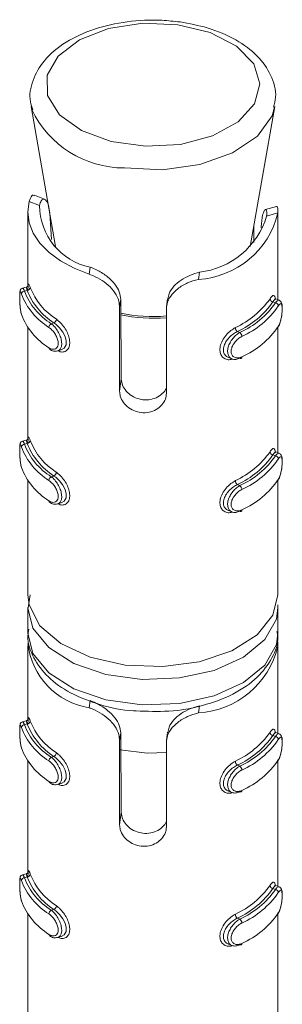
# Model space of a CAD drawing. Header units: millimetres. Extents: x -136 to 1613, y -2821 to -510.
# Tile 9 of 69: x 386 to 395, y -1984 to -1952. Entities that reach past the tile are written whole.
import ezdxf

# ---------------------------------------------------------------- set-up
doc = ezdxf.new("R2010")
doc.units = ezdxf.units.MM

msp = doc.modelspace()

# ---------------------------------------------------------------- linework, layer by layer
at = {"color": 7, "linetype": 'Continuous', "lineweight": 15}
for p, q in [((386.72, -1955.214), (387.508, -1959.697)), ((386.741, -1955.313), (386.72, -1955.214)), ((393.728, -1959.697), (394.517, -1955.214)), ((386.664, -1958.254), (386.995, -1958.386)), ((387.155, -1958.189), (386.833, -1958.061)), ((386.618, -1958.602), (386.618, -1960.966)), ((394.567, -1958.419), (394.217, -1958.515)), ((394.618, -1961.407), (394.618, -1958.606)), ((387.379, -1959.475), (387.319, -1958.63)), ((394.618, -1958.625), (394.255, -1958.725)), ((393.847, -1959.022), (393.847, -1959.576)), ((394.094, -1958.946), (394.082, -1959.101)), ((388.584, -1960.59), (388.616, -1960.359)), ((392.072, -1960.754), (392.105, -1960.522)), ((386.566, -1961.004), (386.447, -1961.037)), ((386.597, -1961.106), (386.513, -1961.129)), ((389.553, -1961.645), (389.589, -1961.393)), ((389.589, -1961.393), (389.608, -1963.944)), ((391.09, -1961.373), (391.055, -1961.621)), ((394.655, -1961.422), (394.546, -1961.378)), ((389.553, -1964.335), (389.553, -1961.645)), ((391.049, -1961.715), (391.049, -1964.404)), ((394.458, -1961.473), (394.535, -1961.504)), ((386.618, -1962.288), (386.618, -1965.865)), ((387.454, -1962.149), (387.369, -1962.172)), ((394.618, -1966.306), (394.618, -1962.276)), ((393.322, -1962.423), (393.399, -1962.454)), ((387.568, -1963.044), (387.687, -1963.012)), ((393.039, -1963.257), (393.148, -1963.301)), ((389.553, -1964.335), (389.608, -1963.944)), ((386.566, -1965.903), (386.447, -1965.936)), ((386.597, -1966.005), (386.513, -1966.028)), ((394.458, -1966.372), (394.535, -1966.403)), ((394.655, -1966.321), (394.546, -1966.277)), ((387.454, -1967.048), (387.369, -1967.071)), ((386.618, -1967.188), (386.618, -1970.85)), ((393.322, -1967.322), (393.399, -1967.353)), ((394.618, -1970.85), (394.618, -1967.175)), ((387.568, -1967.943), (387.687, -1967.911)), ((393.039, -1968.156), (393.148, -1968.2)), ((386.696, -1970.854), (386.633, -1971.272)), ((394.616, -1971.176), (394.618, -1971.259)), ((386.618, -1971.259), (386.618, -1972.075)), ((394.618, -1972.075), (394.618, -1971.259)), ((386.618, -1972.484), (386.618, -1974.847)), ((394.618, -1975.288), (394.618, -1972.488)), ((388.584, -1974.472), (388.616, -1974.24)), ((392.072, -1974.635), (392.105, -1974.403)), ((386.566, -1974.885), (386.447, -1974.918)), ((386.597, -1974.987), (386.513, -1975.01)), ((389.553, -1975.526), (389.589, -1975.274)), ((389.589, -1975.274), (389.608, -1977.825)), ((391.09, -1975.254), (391.055, -1975.502)), ((394.655, -1975.303), (394.546, -1975.259)), ((389.553, -1978.216), (389.553, -1975.526)), ((391.049, -1975.596), (391.049, -1978.286)), ((394.458, -1975.354), (394.535, -1975.385)), ((386.618, -1976.17), (386.618, -1979.747)), ((387.454, -1976.03), (387.369, -1976.053)), ((394.618, -1980.187), (394.618, -1976.157)), ((393.322, -1976.304), (393.399, -1976.335)), ((387.568, -1976.925), (387.687, -1976.893)), ((393.039, -1977.138), (393.148, -1977.182)), ((389.553, -1978.216), (389.608, -1977.825)), ((386.566, -1979.784), (386.447, -1979.817)), ((386.597, -1979.886), (386.513, -1979.909)), ((394.458, -1980.254), (394.535, -1980.284)), ((394.655, -1980.202), (394.546, -1980.158)), ((387.454, -1980.929), (387.369, -1980.952)), ((386.618, -1981.069), (386.618, -1984.732)), ((393.322, -1981.204), (393.399, -1981.234)), ((394.618, -1984.732), (394.618, -1981.056)), ((387.568, -1981.825), (387.687, -1981.792)), ((393.039, -1982.037), (393.148, -1982.081))]:
    msp.add_line(p, q, dxfattribs=at)
at = {"color": 7, "linetype": 'Continuous', "lineweight": 15, "flags": 128}
for points in [[(391.416, -1952.598), (390.292, -1952.552), (389.203, -1952.72), (388.267, -1953.083), (387.587, -1953.601), (387.234, -1954.219), (387.249, -1954.87), (387.628, -1955.482), (388.332, -1955.991), (389.283, -1956.34), (390.379, -1956.491), (391.501, -1956.429), (392.527, -1956.16), (393.346, -1955.713), (393.87, -1955.137), (394.041, -1954.494), (393.842, -1953.854), (393.293, -1953.286), (392.454, -1952.851), (391.416, -1952.598)], [(386.664, -1958.254), (386.618, -1958.595), (386.66, -1958.937), (386.79, -1959.272), (387.004, -1959.592), (387.297, -1959.89), (387.664, -1960.159), (388.096, -1960.395), (388.584, -1960.59)], [(394.549, -1961.385), (394.526, -1961.382), (394.482, -1961.433), (394.458, -1961.473), (394.458, -1961.473), (394.458, -1961.473)], [(387.687, -1963.011), (387.784, -1962.954), (387.84, -1962.848), (387.847, -1962.718), (387.81, -1962.581), (387.737, -1962.44), (387.633, -1962.305), (387.51, -1962.188), (387.454, -1962.149), (387.454, -1962.149), (387.454, -1962.149)], [(393.463, -1963.233), (393.462, -1963.248), (393.459, -1963.26), (393.453, -1963.271), (393.444, -1963.277), (393.435, -1963.281), (393.423, -1963.281), (393.411, -1963.277), (393.399, -1963.27)], [(394.549, -1966.284), (394.526, -1966.281), (394.482, -1966.332), (394.458, -1966.372), (394.458, -1966.372), (394.458, -1966.372)], [(387.687, -1967.911), (387.784, -1967.853), (387.84, -1967.747), (387.847, -1967.618), (387.81, -1967.48), (387.737, -1967.34), (387.633, -1967.204), (387.51, -1967.088), (387.454, -1967.048), (387.454, -1967.048), (387.454, -1967.048)], [(393.463, -1968.132), (393.462, -1968.147), (393.459, -1968.16), (393.453, -1968.17), (393.444, -1968.177), (393.435, -1968.18), (393.423, -1968.18), (393.411, -1968.177), (393.399, -1968.17)], [(386.618, -1970.85), (386.658, -1971.175), (387.004, -1971.84), (387.676, -1972.415), (388.614, -1972.849), (389.733, -1973.102), (390.932, -1973.152), (392.102, -1972.995), (393.139, -1972.643), (393.948, -1972.13), (394.456, -1971.501), (394.618, -1970.85)], [(394.549, -1975.266), (394.526, -1975.263), (394.482, -1975.314), (394.458, -1975.354), (394.458, -1975.354), (394.458, -1975.354)], [(389.571, -1975.815), (390.432, -1975.918), (391.049, -1975.903)], [(387.687, -1976.892), (387.784, -1976.835), (387.84, -1976.729), (387.847, -1976.6), (387.81, -1976.462), (387.737, -1976.322), (387.633, -1976.186), (387.51, -1976.07), (387.454, -1976.03), (387.454, -1976.03), (387.454, -1976.03)], [(393.463, -1977.114), (393.462, -1977.129), (393.459, -1977.142), (393.453, -1977.152), (393.444, -1977.159), (393.435, -1977.162), (393.423, -1977.162), (393.411, -1977.158), (393.399, -1977.151)], [(394.549, -1980.165), (394.526, -1980.162), (394.482, -1980.213), (394.458, -1980.253), (394.458, -1980.254), (394.458, -1980.254)], [(387.687, -1981.792), (387.784, -1981.734), (387.84, -1981.629), (387.847, -1981.499), (387.81, -1981.361), (387.737, -1981.221), (387.633, -1981.085), (387.51, -1980.969), (387.454, -1980.929), (387.454, -1980.929), (387.454, -1980.929)], [(393.463, -1982.013), (393.462, -1982.028), (393.459, -1982.041), (393.453, -1982.051), (393.444, -1982.058), (393.435, -1982.061), (393.423, -1982.061), (393.411, -1982.058), (393.399, -1982.051)]]:
    msp.add_lwpolyline(points, dxfattribs=at)
at = {"color": 8, "linetype": 'Continuous', "lineweight": 15, "flags": 128}
for points in [[(394.512, -1955.239), (394.429, -1955.513), (393.96, -1956.167), (393.164, -1956.705), (392.119, -1957.075), (390.927, -1957.241), (389.705, -1957.185)], [(386.448, -1961.043), (386.464, -1961.043), (386.499, -1961.099), (386.513, -1961.129), (386.513, -1961.129), (386.513, -1961.129)], [(386.448, -1965.942), (386.464, -1965.942), (386.499, -1965.998), (386.513, -1966.028), (386.513, -1966.028), (386.513, -1966.028)], [(394.618, -1971.259), (394.567, -1971.628), (394.203, -1972.283), (393.521, -1972.848), (392.581, -1973.271), (391.466, -1973.515), (390.276, -1973.559), (389.117, -1973.399), (388.09, -1973.048), (387.289, -1972.539), (386.783, -1971.915), (386.618, -1971.269)], [(386.618, -1972.075), (386.783, -1972.732), (387.289, -1973.355), (388.09, -1973.865), (389.117, -1974.216), (390.276, -1974.376), (391.466, -1974.332), (392.581, -1974.087), (393.521, -1973.664), (394.203, -1973.1), (394.567, -1972.444), (394.618, -1972.075)], [(386.448, -1974.924), (386.464, -1974.924), (386.499, -1974.98), (386.513, -1975.01), (386.513, -1975.01), (386.513, -1975.01)], [(386.448, -1979.823), (386.464, -1979.823), (386.499, -1979.879), (386.513, -1979.909), (386.513, -1979.909), (386.513, -1979.909)]]:
    msp.add_lwpolyline(points, dxfattribs=at)
at = {"color": 8, "linetype": 'Continuous', "lineweight": 15}
for centre, radius, start, end in [((389.705, -1953.903), 3.282, 205.4319, 269.9986), ((390.618, -1956.921), 5.076, 258.1987, 274.8618), ((390.618, -1956.857), 5.085, 258.2433, 274.8537)]:
    msp.add_arc(centre, radius, start, end, dxfattribs=at)
at = {"color": 7, "linetype": 'Continuous', "lineweight": 15}
for centre, radius, start, end in [((389.003, -1958.388), 2.009, 179.918, 258.8848), ((391.904, -1957.966), 2.792, 273.4429, 346.3428), ((391.817, -1957.994), 2.545, 276.4829, 343.3027), ((386.517, -1961.232), 0.104, 92.5727, 173.7329), ((388.472, -1960.392), 2.094, 200.5915, 238.2111), ((386.591, -1961.001), 0.104, 273.1615, 353.7538), ((388.643, -1960.299), 2.199, 201.5271, 237.2755), ((388.691, -1960.225), 2.146, 201.5273, 237.2755), ((388.424, -1960.466), 2.147, 200.591, 238.2116), ((392.069, -1959.752), 2.809, 294.9889, 324.7967), ((394.479, -1961.36), 0.115, 185.5746, 259.6004), ((392.105, -1959.813), 2.88, 294.9889, 324.7968), ((392.276, -1959.956), 2.739, 294.2023, 325.5834), ((392.312, -1960.017), 2.809, 294.2022, 325.5835), ((394.516, -1961.616), 0.114, 5.6294, 80.2222), ((388.424, -1961.119), 2.147, 200.591, 238.2116), ((387.389, -1962.022), 0.142, 297.1199, 356.6759), ((387.436, -1962.299), 0.144, 117.8172, 176.784), ((393.419, -1962.292), 0.163, 182.1459, 233.453), ((392.312, -1960.671), 2.809, 294.2022, 325.5835), ((393.298, -1962.585), 0.165, 2.0468, 52.6758), ((387.345, -1962.948), 0.0516, 175.3218, 235.615), ((386.517, -1966.132), 0.104, 92.6017, 173.719), ((388.424, -1965.365), 2.147, 200.591, 238.2116), ((388.472, -1965.292), 2.094, 200.5915, 238.2111), ((386.591, -1965.901), 0.104, 273.1412, 353.7592), ((388.643, -1965.198), 2.199, 201.5271, 237.2755), ((388.691, -1965.125), 2.146, 201.5273, 237.2755), ((392.069, -1964.651), 2.809, 294.9889, 324.7967), ((392.105, -1964.712), 2.88, 294.9889, 324.7968), ((392.276, -1964.855), 2.739, 294.2023, 325.5834), ((394.479, -1966.259), 0.115, 185.569, 259.6196), ((394.516, -1966.515), 0.114, 5.6431, 80.1947), ((388.424, -1966.018), 2.147, 200.591, 238.2116), ((392.312, -1964.917), 2.809, 294.2022, 325.5835), ((387.437, -1967.198), 0.144, 117.8406, 176.7713), ((387.389, -1966.921), 0.142, 297.1031, 356.6819), ((393.419, -1967.191), 0.163, 182.1401, 233.468), ((393.298, -1967.485), 0.165, 2.0586, 52.6549), ((392.312, -1965.57), 2.809, 294.2022, 325.5835), ((387.345, -1967.848), 0.0516, 175.3451, 235.5685), ((388.949, -1972.158), 2.342, 186.1741, 261.0325), ((391.904, -1971.847), 2.792, 273.4429, 346.3428), ((386.517, -1975.113), 0.104, 92.5813, 173.7243), ((388.472, -1974.274), 2.094, 200.5915, 238.2111), ((386.591, -1974.883), 0.104, 273.1412, 353.7592), ((388.643, -1974.18), 2.199, 201.5271, 237.2755), ((388.691, -1974.107), 2.146, 201.5273, 237.2755), ((388.424, -1974.347), 2.147, 200.591, 238.2116), ((392.069, -1973.633), 2.809, 294.9889, 324.7967), ((394.479, -1975.241), 0.115, 185.569, 259.6196), ((392.105, -1973.694), 2.88, 294.9889, 324.7968), ((392.276, -1973.837), 2.739, 294.2023, 325.5834), ((392.312, -1973.899), 2.809, 294.2022, 325.5835), ((394.516, -1975.497), 0.114, 5.6375, 80.2141), ((388.424, -1975), 2.147, 200.591, 238.2116), ((387.389, -1975.903), 0.142, 297.1031, 356.6819), ((387.436, -1976.18), 0.144, 117.824, 176.7772), ((393.419, -1976.173), 0.163, 182.1401, 233.468), ((392.312, -1974.552), 2.809, 294.2022, 325.5835), ((393.298, -1976.466), 0.165, 2.0529, 52.6698), ((387.344, -1976.83), 0.0515, 175.3106, 235.6262), ((386.517, -1980.013), 0.104, 92.5727, 173.7329), ((388.424, -1979.246), 2.147, 200.591, 238.2116), ((388.472, -1979.173), 2.094, 200.5915, 238.2111), ((386.591, -1979.782), 0.104, 273.1615, 353.7538), ((388.643, -1979.079), 2.199, 201.5271, 237.2755), ((388.691, -1979.006), 2.146, 201.5273, 237.2755), ((392.069, -1978.532), 2.809, 294.9889, 324.7967), ((392.105, -1978.593), 2.88, 294.9889, 324.7968), ((392.276, -1978.736), 2.739, 294.2023, 325.5834), ((394.479, -1980.14), 0.115, 185.5746, 259.6004), ((394.516, -1980.397), 0.114, 5.6294, 80.2222), ((388.424, -1979.899), 2.147, 200.591, 238.2116), ((392.312, -1978.798), 2.809, 294.2022, 325.5835), ((387.436, -1981.079), 0.144, 117.8172, 176.784), ((387.389, -1980.803), 0.142, 297.1199, 356.6759), ((393.419, -1981.072), 0.163, 182.1459, 233.453), ((393.298, -1981.366), 0.165, 2.0468, 52.6758), ((392.312, -1979.451), 2.809, 294.2022, 325.5835), ((387.345, -1981.729), 0.0516, 175.3218, 235.615)]:
    msp.add_arc(centre, radius, start, end, dxfattribs=at)
for points, knots in [([(391.485, -1952.511), (391.292, -1952.49), (390.735, -1952.429), (389.784, -1952.474), (388.722, -1952.712), (387.803, -1953.135), (387.126, -1953.701), (386.753, -1954.364), (386.638, -1954.935), (386.749, -1955.239), (386.78, -1955.325)], [0, 0, 0, 0, 0.0790042, 0.228626, 0.3791875, 0.5312469, 0.6857455, 0.8197469, 0.9493138, 1, 1, 1, 1]), ([(394.476, -1955.24), (394.504, -1955.135), (394.595, -1954.793), (394.42, -1954.2), (393.984, -1953.572), (393.289, -1953.056), (392.433, -1952.685), (391.782, -1952.565), (391.485, -1952.511)], [0, 0, 0, 0, 0.081732, 0.264717, 0.444897, 0.634145, 0.832974, 1, 1, 1, 1]), ([(386.664, -1958.254), (386.675, -1958.218), (386.709, -1958.112), (386.773, -1958.035), (386.816, -1958.066), (386.828, -1958.074)], [0, 0, 0, 0, 0.277275, 0.811248, 1, 1, 1, 1]), ([(387.319, -1958.63), (387.308, -1958.544), (387.287, -1958.372), (387.209, -1958.216), (387.12, -1958.165), (387.038, -1958.219), (387.009, -1958.33), (386.995, -1958.386)], [0, 0, 0, 0, 0.201311, 0.402868, 0.601711, 0.799287, 1, 1, 1, 1]), ([(394.255, -1958.725), (394.258, -1958.663), (394.263, -1958.54), (394.22, -1958.494), (394.164, -1958.571), (394.117, -1958.732), (394.101, -1958.881), (394.094, -1958.946)], [0, 0, 0, 0, 0.222583, 0.446185, 0.650789, 0.848167, 1, 1, 1, 1]), ([(394.57, -1958.428), (394.573, -1958.424), (394.59, -1958.404), (394.614, -1958.47), (394.617, -1958.576), (394.618, -1958.625)], [0, 0, 0, 0, 0.110812, 0.582854, 1, 1, 1, 1]), ([(388.616, -1960.359), (388.695, -1960.392), (388.883, -1960.471), (389.17, -1960.656), (389.411, -1960.898), (389.56, -1961.15), (389.579, -1961.314), (389.589, -1961.393)], [0, 0, 0, 0, 0.173195, 0.407729, 0.615903, 0.813561, 1, 1, 1, 1]), ([(389.553, -1961.645), (389.548, -1961.579), (389.535, -1961.422), (389.413, -1961.174), (389.198, -1960.931), (388.921, -1960.734), (388.708, -1960.634), (388.597, -1960.595), (388.584, -1960.59)], [0, 0, 0, 0, 0.147078, 0.351351, 0.555296, 0.760036, 0.971376, 1, 1, 1, 1]), ([(392.072, -1960.754), (391.957, -1960.786), (391.725, -1960.851), (391.409, -1961.039), (391.178, -1961.276), (391.064, -1961.511), (391.053, -1961.658), (391.049, -1961.715)], [0, 0, 0, 0, 0.227112, 0.454909, 0.667255, 0.87213, 1, 1, 1, 1]), ([(391.102, -1961.375), (391.109, -1961.32), (391.128, -1961.179), (391.277, -1960.968), (391.513, -1960.767), (391.805, -1960.612), (392.004, -1960.552), (392.105, -1960.522)], [0, 0, 0, 0, 0.14125, 0.357964, 0.57176, 0.784194, 1, 1, 1, 1]), ([(386.448, -1961.037), (386.446, -1961.038), (386.431, -1961.039), (386.409, -1961.055), (386.387, -1961.078), (386.375, -1961.102), (386.367, -1961.129), (386.361, -1961.173), (386.358, -1961.255), (386.359, -1961.393), (386.364, -1961.545), (386.378, -1961.702), (386.395, -1961.823), (386.413, -1961.874), (386.418, -1961.889)], [0, 0, 0, 0, 0.00581, 0.043096, 0.075142, 0.106564, 0.142652, 0.213764, 0.3668, 0.496311, 0.631105, 0.772683, 0.930129, 1, 1, 1, 1]), ([(386.414, -1961.221), (386.411, -1961.212), (386.4, -1961.177), (386.383, -1961.14), (386.369, -1961.136), (386.362, -1961.174), (386.358, -1961.249), (386.358, -1961.36), (386.362, -1961.497), (386.372, -1961.642), (386.389, -1961.778), (386.406, -1961.842), (386.414, -1961.874)], [0, 0, 0, 0, 0.037281, 0.149828, 0.256292, 0.356428, 0.453446, 0.553207, 0.66, 0.772416, 0.885915, 1, 1, 1, 1]), ([(386.624, -1960.99), (386.625, -1960.975), (386.627, -1960.949), (386.629, -1960.943), (386.625, -1960.958), (386.608, -1960.981), (386.587, -1960.999), (386.57, -1961.002), (386.565, -1961.002)], [0, 0, 0, 0, 0.3493289, 0.5757852, 0.7144516, 0.8254573, 0.9531692, 1, 1, 1, 1]), ([(386.597, -1961.106), (386.597, -1961.106), (386.59, -1961.074), (386.575, -1961.027), (386.567, -1960.993), (386.566, -1961.004), (386.566, -1961.004)], [0, 0, 0, 0, 0.000175, 0.470415, 0.993616, 1, 1, 1, 1]), ([(386.622, -1961.096), (386.622, -1961.082), (386.622, -1961.011), (386.626, -1960.935), (386.637, -1960.89), (386.659, -1960.916), (386.684, -1960.982), (386.695, -1961.013)], [0, 0, 0, 0, 0.058485, 0.297693, 0.543507, 0.784236, 1, 1, 1, 1]), ([(394.365, -1961.371), (394.375, -1961.355), (394.41, -1961.304), (394.459, -1961.26), (394.5, -1961.272), (394.523, -1961.322), (394.527, -1961.383), (394.529, -1961.402)], [0, 0, 0, 0, 0.121533, 0.390909, 0.646894, 0.888415, 1, 1, 1, 1]), ([(394.62, -1962.283), (394.63, -1962.269), (394.664, -1962.219), (394.705, -1962.088), (394.739, -1961.92), (394.756, -1961.756), (394.757, -1961.611), (394.743, -1961.523), (394.71, -1961.453), (394.671, -1961.432), (394.655, -1961.423)], [0, 0, 0, 0, 0.070089, 0.244466, 0.398439, 0.539872, 0.689516, 0.850076, 0.937968, 1, 1, 1, 1]), ([(394.629, -1962.258), (394.635, -1962.249), (394.656, -1962.212), (394.69, -1962.127), (394.722, -1961.999), (394.743, -1961.867), (394.754, -1961.741), (394.753, -1961.633), (394.741, -1961.555), (394.715, -1961.522), (394.678, -1961.536), (394.645, -1961.582), (394.629, -1961.605)], [0, 0, 0, 0, 0.037287, 0.149823, 0.256289, 0.356425, 0.453444, 0.553204, 0.659997, 0.772411, 0.885914, 1, 1, 1, 1]), ([(387.293, -1962.944), (387.304, -1962.951), (387.346, -1962.977), (387.419, -1962.999), (387.5, -1962.985), (387.559, -1962.933), (387.591, -1962.849), (387.59, -1962.739), (387.552, -1962.611), (387.481, -1962.483), (387.39, -1962.367), (387.326, -1962.316), (387.293, -1962.291)], [0, 0, 0, 0, 0.037284, 0.149824, 0.256288, 0.356426, 0.453444, 0.553205, 0.659999, 0.772414, 0.885914, 1, 1, 1, 1]), ([(393.322, -1962.423), (393.322, -1962.423), (393.279, -1962.443), (393.186, -1962.497), (393.052, -1962.614), (392.939, -1962.759), (392.874, -1962.912), (392.866, -1963.052), (392.911, -1963.163), (392.974, -1963.232), (393.026, -1963.247), (393.041, -1963.251)], [0, 0, 0, 0, 0.000048, 0.13136, 0.277466, 0.424935, 0.56619, 0.696482, 0.821035, 0.949269, 1, 1, 1, 1]), ([(393.399, -1963.27), (393.399, -1963.27), (393.355, -1963.294), (393.267, -1963.324), (393.147, -1963.311), (393.055, -1963.243), (393.007, -1963.132), (393.005, -1962.996), (393.046, -1962.852), (393.122, -1962.709), (393.229, -1962.577), (393.327, -1962.496), (393.385, -1962.462), (393.399, -1962.454), (393.399, -1962.454)], [0, 0, 0, 0, 0.000038, 0.112215, 0.224487, 0.337093, 0.445586, 0.547534, 0.646175, 0.746786, 0.852424, 0.963249, 0.999962, 1, 1, 1, 1]), ([(393.463, -1962.579), (393.451, -1962.586), (393.402, -1962.612), (393.317, -1962.676), (393.223, -1962.78), (393.155, -1962.893), (393.119, -1963.008), (393.12, -1963.117), (393.163, -1963.208), (393.244, -1963.262), (393.349, -1963.276), (393.425, -1963.247), (393.463, -1963.233)], [0, 0, 0, 0, 0.0372821, 0.14983, 0.2562923, 0.3564302, 0.4534475, 0.5532076, 0.6600013, 0.7724132, 0.8859165, 1, 1, 1, 1]), ([(387.319, -1962.987), (387.337, -1963), (387.391, -1963.04), (387.484, -1963.063), (387.545, -1963.044), (387.565, -1963.038)], [0, 0, 0, 0, 0.257242, 0.758577, 1, 1, 1, 1]), ([(389.608, -1963.944), (389.616, -1964.01), (389.633, -1964.14), (389.756, -1964.333), (389.939, -1964.492), (390.172, -1964.594), (390.426, -1964.623), (390.673, -1964.574), (390.879, -1964.456), (391.007, -1964.334), (391.034, -1964.256), (391.039, -1964.243)], [0, 0, 0, 0, 0.1202201, 0.2404955, 0.3618417, 0.4850467, 0.6077563, 0.7292241, 0.8512274, 0.9744882, 1, 1, 1, 1]), ([(391.049, -1964.404), (391.045, -1964.448), (391.036, -1964.559), (390.95, -1964.733), (390.784, -1964.897), (390.561, -1965.004), (390.309, -1965.036), (390.059, -1964.989), (389.837, -1964.871), (389.666, -1964.698), (389.569, -1964.508), (389.558, -1964.386), (389.553, -1964.335)], [0, 0, 0, 0, 0.067536, 0.172848, 0.279379, 0.387326, 0.494685, 0.600407, 0.705956, 0.813029, 0.921036, 1, 1, 1, 1]), ([(386.624, -1965.89), (386.625, -1965.874), (386.627, -1965.849), (386.629, -1965.842), (386.625, -1965.858), (386.608, -1965.88), (386.587, -1965.898), (386.57, -1965.901), (386.565, -1965.901)], [0, 0, 0, 0, 0.349335, 0.575795, 0.714464, 0.825471, 0.953182, 1, 1, 1, 1]), ([(386.622, -1965.995), (386.622, -1965.981), (386.622, -1965.911), (386.626, -1965.834), (386.637, -1965.789), (386.659, -1965.815), (386.684, -1965.881), (386.695, -1965.912)], [0, 0, 0, 0, 0.058452, 0.297696, 0.543514, 0.784232, 1, 1, 1, 1]), ([(386.448, -1965.937), (386.446, -1965.937), (386.431, -1965.938), (386.409, -1965.954), (386.387, -1965.977), (386.375, -1966.001), (386.367, -1966.028), (386.361, -1966.072), (386.358, -1966.154), (386.359, -1966.292), (386.364, -1966.444), (386.378, -1966.601), (386.395, -1966.722), (386.413, -1966.773), (386.418, -1966.788)], [0, 0, 0, 0, 0.005818, 0.043088, 0.075134, 0.10658, 0.142667, 0.213754, 0.366814, 0.496323, 0.631091, 0.772686, 0.93013, 1, 1, 1, 1]), ([(386.414, -1966.12), (386.411, -1966.111), (386.4, -1966.076), (386.383, -1966.039), (386.369, -1966.035), (386.362, -1966.073), (386.358, -1966.149), (386.358, -1966.259), (386.362, -1966.397), (386.372, -1966.542), (386.389, -1966.677), (386.406, -1966.741), (386.414, -1966.773)], [0, 0, 0, 0, 0.037281, 0.149828, 0.256279, 0.356415, 0.453455, 0.553215, 0.659987, 0.77242, 0.885919, 1, 1, 1, 1]), ([(386.597, -1966.005), (386.597, -1966.005), (386.59, -1965.974), (386.575, -1965.926), (386.567, -1965.893), (386.566, -1965.903), (386.566, -1965.904)], [0, 0, 0, 0, 0.000175, 0.470421, 0.993616, 1, 1, 1, 1]), ([(394.365, -1966.27), (394.375, -1966.255), (394.41, -1966.203), (394.459, -1966.16), (394.5, -1966.171), (394.523, -1966.221), (394.527, -1966.282), (394.529, -1966.301)], [0, 0, 0, 0, 0.121537, 0.390921, 0.646915, 0.888411, 1, 1, 1, 1]), ([(394.62, -1967.182), (394.63, -1967.168), (394.664, -1967.118), (394.705, -1966.987), (394.739, -1966.819), (394.756, -1966.655), (394.757, -1966.511), (394.743, -1966.422), (394.71, -1966.352), (394.671, -1966.331), (394.655, -1966.323)], [0, 0, 0, 0, 0.07009, 0.24448, 0.398456, 0.539891, 0.689537, 0.850074, 0.937967, 1, 1, 1, 1]), ([(394.629, -1967.157), (394.635, -1967.148), (394.656, -1967.111), (394.69, -1967.026), (394.722, -1966.898), (394.743, -1966.766), (394.754, -1966.641), (394.753, -1966.532), (394.741, -1966.454), (394.715, -1966.421), (394.678, -1966.435), (394.645, -1966.481), (394.629, -1966.504)], [0, 0, 0, 0, 0.037286, 0.149827, 0.25628, 0.356415, 0.453455, 0.553215, 0.659986, 0.772416, 0.885918, 1, 1, 1, 1]), ([(387.293, -1967.843), (387.304, -1967.85), (387.346, -1967.877), (387.419, -1967.898), (387.5, -1967.884), (387.559, -1967.832), (387.591, -1967.749), (387.59, -1967.638), (387.552, -1967.51), (387.481, -1967.382), (387.39, -1967.267), (387.326, -1967.216), (387.293, -1967.19)], [0, 0, 0, 0, 0.0372825, 0.1498276, 0.2562783, 0.3564157, 0.453455, 0.5532154, 0.6599873, 0.7724189, 0.8859186, 1, 1, 1, 1]), ([(393.322, -1967.322), (393.322, -1967.322), (393.279, -1967.342), (393.186, -1967.397), (393.052, -1967.513), (392.939, -1967.658), (392.874, -1967.811), (392.866, -1967.952), (392.911, -1968.062), (392.974, -1968.132), (393.026, -1968.146), (393.041, -1968.15)], [0, 0, 0, 0, 0.000048, 0.131363, 0.277468, 0.424919, 0.566174, 0.696489, 0.821042, 0.949255, 1, 1, 1, 1]), ([(393.399, -1968.17), (393.399, -1968.17), (393.355, -1968.193), (393.267, -1968.223), (393.147, -1968.21), (393.055, -1968.143), (393.007, -1968.031), (393.005, -1967.896), (393.046, -1967.752), (393.122, -1967.609), (393.229, -1967.477), (393.327, -1967.395), (393.385, -1967.361), (393.399, -1967.353), (393.399, -1967.353)], [0, 0, 0, 0, 0.000038, 0.112215, 0.224486, 0.337106, 0.445581, 0.547548, 0.646171, 0.746797, 0.852423, 0.963248, 0.999962, 1, 1, 1, 1]), ([(393.463, -1967.479), (393.451, -1967.485), (393.402, -1967.511), (393.317, -1967.576), (393.223, -1967.679), (393.155, -1967.792), (393.119, -1967.908), (393.12, -1968.017), (393.163, -1968.107), (393.244, -1968.161), (393.349, -1968.175), (393.425, -1968.146), (393.463, -1968.132)], [0, 0, 0, 0, 0.037282, 0.14983, 0.256279, 0.356417, 0.453456, 0.553216, 0.659988, 0.772417, 0.88592, 1, 1, 1, 1]), ([(387.319, -1967.886), (387.337, -1967.899), (387.391, -1967.939), (387.484, -1967.963), (387.545, -1967.944), (387.565, -1967.937)], [0, 0, 0, 0, 0.2572417, 0.7585768, 1, 1, 1, 1]), ([(386.653, -1971.954), (386.639, -1972.025), (386.578, -1972.335), (386.782, -1972.888), (387.244, -1973.508), (387.968, -1974.025), (388.906, -1974.383), (389.652, -1974.566), (390.053, -1974.567), (390.079, -1974.567)], [0, 0, 0, 0, 0.0527278, 0.2311377, 0.408198, 0.5948234, 0.7899437, 0.9863277, 1, 1, 1, 1]), ([(390.079, -1974.567), (390.429, -1974.582), (391.154, -1974.614), (392.233, -1974.421), (393.212, -1974.055), (393.976, -1973.531), (394.444, -1972.901), (394.652, -1972.369), (394.598, -1972.081), (394.587, -1972.022)], [0, 0, 0, 0, 0.155606, 0.323312, 0.4922677, 0.6636379, 0.8167211, 0.9623193, 1, 1, 1, 1]), ([(394.583, -1972.307), (394.594, -1972.321), (394.615, -1972.348), (394.617, -1972.454), (394.618, -1972.507)], [0, 0, 0, 0, 0.502537, 1, 1, 1, 1]), ([(388.616, -1974.24), (388.695, -1974.274), (388.883, -1974.352), (389.17, -1974.537), (389.411, -1974.779), (389.56, -1975.031), (389.579, -1975.195), (389.589, -1975.274)], [0, 0, 0, 0, 0.173199, 0.407726, 0.615902, 0.813578, 1, 1, 1, 1]), ([(389.553, -1975.526), (389.548, -1975.46), (389.535, -1975.304), (389.413, -1975.055), (389.198, -1974.812), (388.921, -1974.615), (388.708, -1974.515), (388.597, -1974.476), (388.584, -1974.472)], [0, 0, 0, 0, 0.147078, 0.351351, 0.555296, 0.760036, 0.971376, 1, 1, 1, 1]), ([(392.072, -1974.635), (391.957, -1974.667), (391.725, -1974.733), (391.409, -1974.921), (391.178, -1975.158), (391.064, -1975.392), (391.053, -1975.539), (391.049, -1975.596)], [0, 0, 0, 0, 0.227112, 0.454909, 0.667255, 0.87213, 1, 1, 1, 1]), ([(391.102, -1975.256), (391.109, -1975.201), (391.128, -1975.061), (391.277, -1974.849), (391.513, -1974.648), (391.805, -1974.494), (392.004, -1974.434), (392.105, -1974.403)], [0, 0, 0, 0, 0.141269, 0.357964, 0.571759, 0.784193, 1, 1, 1, 1]), ([(386.448, -1974.919), (386.446, -1974.919), (386.431, -1974.92), (386.409, -1974.936), (386.387, -1974.959), (386.375, -1974.983), (386.367, -1975.01), (386.361, -1975.054), (386.358, -1975.136), (386.359, -1975.274), (386.364, -1975.426), (386.378, -1975.583), (386.395, -1975.704), (386.413, -1975.755), (386.418, -1975.77)], [0, 0, 0, 0, 0.00581, 0.043095, 0.075141, 0.106587, 0.142674, 0.21376, 0.366793, 0.496327, 0.631095, 0.772688, 0.93013, 1, 1, 1, 1]), ([(386.624, -1974.872), (386.625, -1974.856), (386.627, -1974.831), (386.629, -1974.824), (386.625, -1974.84), (386.608, -1974.862), (386.587, -1974.88), (386.57, -1974.883), (386.565, -1974.883)], [0, 0, 0, 0, 0.349325, 0.575834, 0.714471, 0.825476, 0.953183, 1, 1, 1, 1]), ([(386.597, -1974.987), (386.597, -1974.987), (386.59, -1974.956), (386.575, -1974.908), (386.567, -1974.875), (386.566, -1974.885), (386.566, -1974.886)], [0, 0, 0, 0, 0.000175, 0.470415, 0.993616, 1, 1, 1, 1]), ([(386.622, -1974.977), (386.622, -1974.963), (386.622, -1974.893), (386.626, -1974.816), (386.637, -1974.771), (386.659, -1974.797), (386.684, -1974.863), (386.695, -1974.894)], [0, 0, 0, 0, 0.058485, 0.297694, 0.54351, 0.78424, 1, 1, 1, 1]), ([(386.414, -1975.102), (386.411, -1975.093), (386.4, -1975.058), (386.383, -1975.021), (386.369, -1975.017), (386.362, -1975.055), (386.358, -1975.131), (386.358, -1975.241), (386.362, -1975.379), (386.372, -1975.524), (386.389, -1975.659), (386.406, -1975.723), (386.414, -1975.755)], [0, 0, 0, 0, 0.037282, 0.149824, 0.256288, 0.356425, 0.453443, 0.553204, 0.659999, 0.772415, 0.885915, 1, 1, 1, 1]), ([(394.365, -1975.252), (394.375, -1975.236), (394.41, -1975.185), (394.459, -1975.141), (394.5, -1975.153), (394.523, -1975.203), (394.527, -1975.264), (394.529, -1975.283)], [0, 0, 0, 0, 0.1215356, 0.3909048, 0.6469186, 0.8884125, 1, 1, 1, 1]), ([(394.62, -1976.164), (394.63, -1976.15), (394.664, -1976.1), (394.705, -1975.969), (394.739, -1975.801), (394.756, -1975.637), (394.757, -1975.493), (394.743, -1975.404), (394.71, -1975.334), (394.671, -1975.313), (394.655, -1975.305)], [0, 0, 0, 0, 0.070091, 0.244467, 0.398441, 0.539873, 0.689518, 0.850052, 0.937968, 1, 1, 1, 1]), ([(394.629, -1976.139), (394.635, -1976.13), (394.656, -1976.093), (394.69, -1976.008), (394.722, -1975.88), (394.743, -1975.748), (394.754, -1975.623), (394.753, -1975.514), (394.741, -1975.436), (394.715, -1975.403), (394.678, -1975.417), (394.645, -1975.463), (394.629, -1975.486)], [0, 0, 0, 0, 0.0372856, 0.1498261, 0.2562789, 0.3564318, 0.4534492, 0.5532087, 0.6600004, 0.7724131, 0.8859148, 1, 1, 1, 1]), ([(387.293, -1976.825), (387.304, -1976.832), (387.346, -1976.859), (387.419, -1976.88), (387.5, -1976.866), (387.559, -1976.814), (387.591, -1976.731), (387.59, -1976.62), (387.552, -1976.492), (387.481, -1976.364), (387.39, -1976.249), (387.326, -1976.198), (387.293, -1976.172)], [0, 0, 0, 0, 0.037282, 0.149827, 0.256277, 0.356432, 0.453449, 0.553209, 0.660002, 0.772416, 0.885915, 1, 1, 1, 1]), ([(393.322, -1976.304), (393.322, -1976.304), (393.279, -1976.324), (393.186, -1976.379), (393.052, -1976.495), (392.939, -1976.64), (392.874, -1976.793), (392.866, -1976.934), (392.911, -1977.044), (392.974, -1977.113), (393.026, -1977.128), (393.041, -1977.132)], [0, 0, 0, 0, 0.000048, 0.13136, 0.277466, 0.424935, 0.56619, 0.696505, 0.821036, 0.949269, 1, 1, 1, 1]), ([(393.399, -1977.151), (393.399, -1977.151), (393.355, -1977.175), (393.267, -1977.205), (393.147, -1977.192), (393.055, -1977.125), (393.007, -1977.013), (393.005, -1976.878), (393.046, -1976.734), (393.122, -1976.59), (393.229, -1976.459), (393.327, -1976.377), (393.385, -1976.343), (393.399, -1976.335), (393.399, -1976.335)], [0, 0, 0, 0, 0.000038, 0.112212, 0.224492, 0.337098, 0.44559, 0.547538, 0.646162, 0.746787, 0.852424, 0.963249, 0.999962, 1, 1, 1, 1]), ([(393.463, -1976.46), (393.451, -1976.467), (393.402, -1976.493), (393.317, -1976.558), (393.223, -1976.661), (393.155, -1976.774), (393.119, -1976.89), (393.12, -1976.999), (393.163, -1977.089), (393.244, -1977.143), (393.349, -1977.157), (393.425, -1977.128), (393.463, -1977.114)], [0, 0, 0, 0, 0.037284, 0.149826, 0.256289, 0.356427, 0.453445, 0.553205, 0.66, 0.772412, 0.885916, 1, 1, 1, 1]), ([(387.319, -1976.868), (387.337, -1976.881), (387.391, -1976.921), (387.484, -1976.945), (387.545, -1976.926), (387.565, -1976.919)], [0, 0, 0, 0, 0.257242, 0.758577, 1, 1, 1, 1]), ([(389.608, -1977.825), (389.616, -1977.891), (389.633, -1978.021), (389.756, -1978.214), (389.939, -1978.373), (390.172, -1978.476), (390.426, -1978.504), (390.673, -1978.456), (390.879, -1978.337), (391.007, -1978.215), (391.034, -1978.137), (391.039, -1978.124)], [0, 0, 0, 0, 0.12022, 0.240508, 0.361845, 0.48505, 0.60776, 0.729232, 0.851227, 0.974488, 1, 1, 1, 1]), ([(391.049, -1978.286), (391.045, -1978.329), (391.036, -1978.44), (390.95, -1978.615), (390.784, -1978.778), (390.561, -1978.885), (390.309, -1978.918), (390.059, -1978.871), (389.837, -1978.753), (389.666, -1978.579), (389.569, -1978.389), (389.558, -1978.267), (389.553, -1978.216)], [0, 0, 0, 0, 0.0675489, 0.1728487, 0.27938, 0.3873267, 0.4946854, 0.6004075, 0.7059562, 0.8130288, 0.9210358, 1, 1, 1, 1]), ([(386.624, -1979.771), (386.625, -1979.755), (386.627, -1979.73), (386.629, -1979.724), (386.625, -1979.739), (386.608, -1979.761), (386.587, -1979.779), (386.57, -1979.782), (386.565, -1979.783)], [0, 0, 0, 0, 0.3493289, 0.5757852, 0.7144516, 0.8254573, 0.9531692, 1, 1, 1, 1]), ([(386.622, -1979.876), (386.622, -1979.862), (386.622, -1979.792), (386.626, -1979.715), (386.637, -1979.67), (386.659, -1979.696), (386.684, -1979.762), (386.695, -1979.793)], [0, 0, 0, 0, 0.058485, 0.29769, 0.543527, 0.784238, 1, 1, 1, 1]), ([(386.448, -1979.818), (386.446, -1979.818), (386.431, -1979.82), (386.409, -1979.835), (386.387, -1979.858), (386.375, -1979.883), (386.367, -1979.909), (386.361, -1979.953), (386.358, -1980.036), (386.359, -1980.173), (386.364, -1980.325), (386.378, -1980.482), (386.395, -1980.603), (386.413, -1980.654), (386.418, -1980.67)], [0, 0, 0, 0, 0.00581, 0.043096, 0.075142, 0.106564, 0.142652, 0.213764, 0.3668, 0.496311, 0.631105, 0.772683, 0.930129, 1, 1, 1, 1]), ([(386.414, -1980.001), (386.411, -1979.993), (386.4, -1979.958), (386.383, -1979.921), (386.369, -1979.916), (386.362, -1979.954), (386.358, -1980.03), (386.358, -1980.14), (386.362, -1980.278), (386.372, -1980.423), (386.389, -1980.558), (386.406, -1980.622), (386.414, -1980.655)], [0, 0, 0, 0, 0.037281, 0.149827, 0.256278, 0.356432, 0.453449, 0.553209, 0.660002, 0.772417, 0.885916, 1, 1, 1, 1]), ([(386.597, -1979.886), (386.597, -1979.886), (386.59, -1979.855), (386.575, -1979.807), (386.567, -1979.774), (386.566, -1979.785), (386.566, -1979.785)], [0, 0, 0, 0, 0.000175, 0.470415, 0.993616, 1, 1, 1, 1]), ([(394.365, -1980.152), (394.375, -1980.136), (394.41, -1980.084), (394.459, -1980.041), (394.5, -1980.053), (394.523, -1980.103), (394.527, -1980.163), (394.529, -1980.182)], [0, 0, 0, 0, 0.121533, 0.390909, 0.646894, 0.888415, 1, 1, 1, 1]), ([(394.62, -1981.064), (394.63, -1981.049), (394.664, -1980.999), (394.705, -1980.868), (394.739, -1980.7), (394.756, -1980.537), (394.757, -1980.392), (394.743, -1980.303), (394.71, -1980.233), (394.671, -1980.212), (394.655, -1980.204)], [0, 0, 0, 0, 0.070089, 0.244466, 0.398439, 0.539872, 0.689516, 0.850076, 0.937968, 1, 1, 1, 1]), ([(394.629, -1981.039), (394.635, -1981.029), (394.656, -1980.992), (394.69, -1980.907), (394.722, -1980.779), (394.743, -1980.647), (394.754, -1980.522), (394.753, -1980.413), (394.741, -1980.335), (394.715, -1980.303), (394.678, -1980.316), (394.645, -1980.362), (394.629, -1980.385)], [0, 0, 0, 0, 0.037287, 0.149823, 0.256289, 0.356425, 0.453444, 0.553204, 0.659997, 0.772411, 0.885914, 1, 1, 1, 1]), ([(387.293, -1981.725), (387.304, -1981.731), (387.346, -1981.758), (387.419, -1981.779), (387.5, -1981.765), (387.559, -1981.713), (387.591, -1981.63), (387.59, -1981.52), (387.552, -1981.391), (387.481, -1981.263), (387.39, -1981.148), (387.326, -1981.097), (387.293, -1981.071)], [0, 0, 0, 0, 0.037284, 0.149824, 0.256288, 0.356426, 0.453444, 0.553205, 0.659999, 0.772414, 0.885914, 1, 1, 1, 1]), ([(393.322, -1981.204), (393.322, -1981.204), (393.279, -1981.223), (393.186, -1981.278), (393.052, -1981.394), (392.939, -1981.539), (392.874, -1981.692), (392.866, -1981.833), (392.911, -1981.944), (392.974, -1982.013), (393.026, -1982.027), (393.041, -1982.031)], [0, 0, 0, 0, 0.000048, 0.13136, 0.277465, 0.424934, 0.566167, 0.696482, 0.821036, 0.949269, 1, 1, 1, 1]), ([(393.399, -1982.051), (393.399, -1982.051), (393.355, -1982.074), (393.267, -1982.104), (393.147, -1982.091), (393.055, -1982.024), (393.007, -1981.912), (393.005, -1981.777), (393.046, -1981.633), (393.122, -1981.49), (393.229, -1981.358), (393.327, -1981.276), (393.385, -1981.242), (393.399, -1981.234), (393.399, -1981.234)], [0, 0, 0, 0, 0.000038, 0.112215, 0.224487, 0.337093, 0.445586, 0.547534, 0.646175, 0.746786, 0.852424, 0.963249, 0.999962, 1, 1, 1, 1]), ([(393.463, -1981.36), (393.451, -1981.366), (393.402, -1981.392), (393.317, -1981.457), (393.223, -1981.56), (393.155, -1981.674), (393.119, -1981.789), (393.12, -1981.898), (393.163, -1981.988), (393.244, -1982.043), (393.349, -1982.056), (393.425, -1982.027), (393.463, -1982.013)], [0, 0, 0, 0, 0.037282, 0.149829, 0.256278, 0.356434, 0.45345, 0.55321, 0.660003, 0.772414, 0.885917, 1, 1, 1, 1]), ([(387.319, -1981.767), (387.337, -1981.781), (387.391, -1981.82), (387.484, -1981.844), (387.545, -1981.825), (387.565, -1981.819)], [0, 0, 0, 0, 0.257231, 0.758542, 1, 1, 1, 1])]:
    msp.add_open_spline(points, degree=3, knots=knots, dxfattribs=at)
at = {"color": 8, "linetype": 'Continuous', "lineweight": 15}
for points, knots in [([(394.535, -1961.504), (394.535, -1961.504), (394.557, -1961.472), (394.601, -1961.429), (394.642, -1961.406), (394.655, -1961.422), (394.655, -1961.423)], [0, 0, 0, 0, 0.000156, 0.490546, 0.98133, 1, 1, 1, 1]), ([(387.531, -1962.03), (387.551, -1962.046), (387.617, -1962.095), (387.727, -1962.211), (387.842, -1962.377), (387.923, -1962.551), (387.964, -1962.723), (387.957, -1962.883), (387.895, -1963.011), (387.788, -1963.077), (387.678, -1963.085), (387.611, -1963.05), (387.59, -1963.038)], [0, 0, 0, 0, 0.052486, 0.168825, 0.279378, 0.383683, 0.486315, 0.594201, 0.710113, 0.829227, 0.945875, 1, 1, 1, 1]), ([(387.369, -1962.172), (387.369, -1962.172), (387.406, -1962.199), (387.48, -1962.271), (387.582, -1962.413), (387.66, -1962.575), (387.702, -1962.735), (387.703, -1962.873), (387.667, -1962.974), (387.618, -1963.032), (387.577, -1963.037), (387.565, -1963.038)], [0, 0, 0, 0, 0.000048, 0.142335, 0.28474, 0.427571, 0.565185, 0.694498, 0.819593, 0.947228, 1, 1, 1, 1]), ([(393.147, -1963.311), (393.106, -1963.319), (393.015, -1963.336), (392.895, -1963.288), (392.802, -1963.195), (392.756, -1963.06), (392.764, -1962.893), (392.834, -1962.709), (392.957, -1962.532), (393.106, -1962.387), (393.208, -1962.326), (393.256, -1962.298)], [0, 0, 0, 0, 0.091778, 0.20568, 0.313122, 0.418853, 0.529997, 0.649409, 0.772119, 0.89229, 1, 1, 1, 1]), ([(394.535, -1966.403), (394.535, -1966.403), (394.557, -1966.371), (394.601, -1966.329), (394.642, -1966.305), (394.655, -1966.322), (394.655, -1966.322)], [0, 0, 0, 0, 0.0001562, 0.4905151, 0.9812691, 1, 1, 1, 1]), ([(387.369, -1967.071), (387.369, -1967.071), (387.406, -1967.098), (387.48, -1967.17), (387.582, -1967.312), (387.66, -1967.475), (387.702, -1967.634), (387.703, -1967.772), (387.667, -1967.873), (387.618, -1967.931), (387.577, -1967.936), (387.565, -1967.938)], [0, 0, 0, 0, 0.000048, 0.1423324, 0.2847345, 0.4275807, 0.5651695, 0.694504, 0.8195966, 0.9472294, 1, 1, 1, 1]), ([(387.531, -1966.93), (387.551, -1966.945), (387.617, -1966.994), (387.727, -1967.11), (387.842, -1967.276), (387.923, -1967.45), (387.964, -1967.623), (387.957, -1967.783), (387.895, -1967.91), (387.788, -1967.976), (387.678, -1967.985), (387.611, -1967.949), (387.59, -1967.937)], [0, 0, 0, 0, 0.0524864, 0.1688266, 0.2793803, 0.3836737, 0.4863224, 0.5941931, 0.710106, 0.829233, 0.9458749, 1, 1, 1, 1]), ([(393.147, -1968.211), (393.106, -1968.218), (393.015, -1968.235), (392.895, -1968.187), (392.802, -1968.094), (392.756, -1967.959), (392.764, -1967.793), (392.834, -1967.608), (392.957, -1967.432), (393.106, -1967.286), (393.208, -1967.226), (393.256, -1967.197)], [0, 0, 0, 0, 0.091783, 0.205675, 0.313116, 0.418863, 0.52999, 0.649418, 0.772127, 0.89229, 1, 1, 1, 1]), ([(394.535, -1975.385), (394.535, -1975.385), (394.557, -1975.353), (394.601, -1975.311), (394.642, -1975.287), (394.655, -1975.303), (394.655, -1975.304)], [0, 0, 0, 0, 0.000156, 0.490546, 0.98133, 1, 1, 1, 1]), ([(387.531, -1975.912), (387.551, -1975.927), (387.617, -1975.976), (387.727, -1976.092), (387.842, -1976.258), (387.923, -1976.432), (387.964, -1976.604), (387.957, -1976.765), (387.895, -1976.892), (387.788, -1976.958), (387.678, -1976.967), (387.611, -1976.931), (387.59, -1976.919)], [0, 0, 0, 0, 0.0524861, 0.1688206, 0.2793837, 0.3836766, 0.4863248, 0.594195, 0.7101074, 0.8292339, 0.9458752, 1, 1, 1, 1]), ([(387.369, -1976.053), (387.369, -1976.053), (387.406, -1976.08), (387.48, -1976.152), (387.582, -1976.294), (387.66, -1976.456), (387.702, -1976.616), (387.703, -1976.754), (387.667, -1976.855), (387.618, -1976.913), (387.577, -1976.918), (387.565, -1976.92)], [0, 0, 0, 0, 0.000048, 0.142335, 0.284739, 0.427569, 0.565182, 0.694519, 0.819613, 0.947229, 1, 1, 1, 1]), ([(393.147, -1977.193), (393.106, -1977.2), (393.015, -1977.217), (392.895, -1977.169), (392.802, -1977.076), (392.756, -1976.941), (392.764, -1976.775), (392.834, -1976.59), (392.957, -1976.414), (393.106, -1976.268), (393.208, -1976.208), (393.256, -1976.179)], [0, 0, 0, 0, 0.091778, 0.205669, 0.313125, 0.418856, 0.53, 0.649412, 0.772122, 0.892293, 1, 1, 1, 1]), ([(394.535, -1980.284), (394.535, -1980.284), (394.557, -1980.252), (394.601, -1980.21), (394.642, -1980.186), (394.655, -1980.203), (394.655, -1980.203)], [0, 0, 0, 0, 0.000156, 0.490546, 0.98133, 1, 1, 1, 1]), ([(387.369, -1980.952), (387.369, -1980.952), (387.406, -1980.979), (387.48, -1981.051), (387.582, -1981.193), (387.66, -1981.356), (387.702, -1981.515), (387.703, -1981.653), (387.667, -1981.754), (387.618, -1981.812), (387.577, -1981.817), (387.565, -1981.819)], [0, 0, 0, 0, 0.000048, 0.142335, 0.28474, 0.427571, 0.565185, 0.694498, 0.819593, 0.947228, 1, 1, 1, 1]), ([(387.531, -1980.811), (387.551, -1980.826), (387.617, -1980.875), (387.727, -1980.991), (387.842, -1981.157), (387.923, -1981.331), (387.964, -1981.504), (387.957, -1981.664), (387.895, -1981.791), (387.788, -1981.858), (387.678, -1981.866), (387.611, -1981.83), (387.59, -1981.819)], [0, 0, 0, 0, 0.052486, 0.168825, 0.279378, 0.383683, 0.486315, 0.594201, 0.710113, 0.829227, 0.945875, 1, 1, 1, 1]), ([(393.147, -1982.092), (393.106, -1982.099), (393.015, -1982.116), (392.895, -1982.068), (392.802, -1981.975), (392.756, -1981.841), (392.764, -1981.674), (392.834, -1981.489), (392.957, -1981.313), (393.106, -1981.167), (393.208, -1981.107), (393.256, -1981.078)], [0, 0, 0, 0, 0.091777, 0.205679, 0.313121, 0.418867, 0.529994, 0.649406, 0.772128, 0.892291, 1, 1, 1, 1])]:
    msp.add_open_spline(points, degree=3, knots=knots, dxfattribs=at)

doc.saveas('drawing.dxf')
